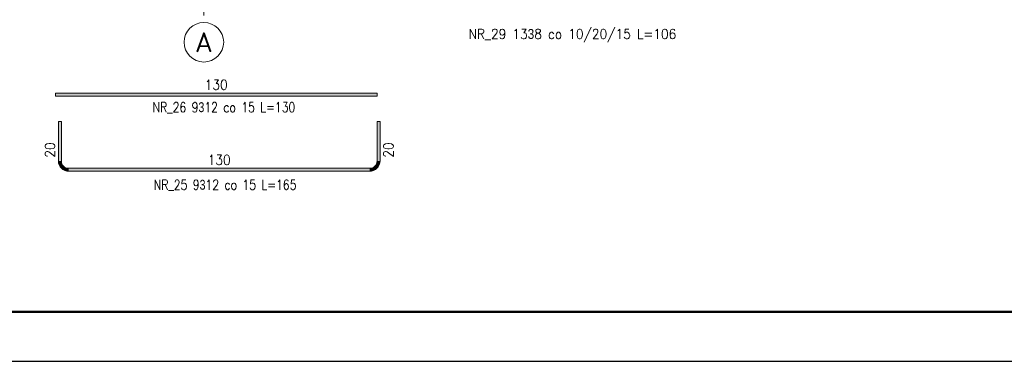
# Model space of a CAD drawing. Extents: x 291018 to 304753, y -113989 to -104075.
# Tile 2 of 12: x 293150 to 297130, y -113989 to -112606. Entities that reach past the tile are written whole.
import ezdxf

# ---------------------------------------------------------------- set-up
doc = ezdxf.new("R2010")
doc.units = 0
doc.header["$LTSCALE"] = 5
doc.header["$MEASUREMENT"] = 0
doc.linetypes.add('CENTER', pattern=[50.800000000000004, 31.75, -6.35, 6.35, -6.35])
doc.layers.add('_FORMATKA', color=8, linetype='Continuous', lineweight=15, plot=False)
for name, color, linetype, lineweight in [('_RAMKA', 7, 'Continuous', 35), ('AutoCAD_Structural_Detailing_pręt wyrzucony', 7, 'Continuous', 13), ('AutoCAD_Structural_Detailing_symbole graficzne', 7, 'Continuous', 13), ('PS_DIM', 4, 'Continuous', 13)]:
    doc.layers.add(name, color=color, linetype=linetype, lineweight=lineweight)
doc.styles.add('marta', font='simplex.shx', dxfattribs={"width": 0.8})
doc.styles.add('marta_B', font='isocpeur.ttf')
doc.styles.add('r-simplex', font='simplex.shx', dxfattribs={"width": 0.9})

# ---------------------------------------------------------------- blocks, each defined once
blk = doc.blocks.new('*U19')
at = {"layer": '_FORMATKA', "lineweight": -3}
blk.add_lwpolyline([(-650, 0), (0, 0), (0, 420.0000000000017), (-650, 420.0000000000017)], close=True, dxfattribs=at)
at = {"layer": '_RAMKA', "lineweight": -3, "const_width": 0.5}
blk.add_lwpolyline([(-620, 9.999999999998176), (-10, 10), (-10, 410.0000000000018), (-620, 410.0000000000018)], close=True, dxfattribs=at)

msp = doc.modelspace()

# ---------------------------------------------------------------- hatches: boundary and pattern name
at = {"layer": 'AutoCAD_Structural_Detailing_pręt wyrzucony'}
for points in [[(293294.7686715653, -112915.6944930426), (293294.7686715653, -112903.6944930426), (294594.7686715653, -112903.6944930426), (294594.7686715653, -112915.6944930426)], [(293306.7686715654, -113017.8385572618), (293318.7686715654, -113017.8385572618), (293318.7686715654, -113177.8385572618), (293306.7686715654, -113177.8385572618)], [(294606.7686715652, -113177.8385572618), (294594.7686715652, -113177.8385572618), (294594.7686715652, -113017.8385572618), (294606.7686715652, -113017.8385572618)], [(293348.7686715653, -113219.8385572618), (293348.7686715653, -113207.8385572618), (294564.7686715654, -113207.8385572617), (294564.7686715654, -113219.8385572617)]]:
    msp.add_hatch(color=6, dxfattribs=at).paths.add_polyline_path(points, flags=0)
h = msp.add_hatch(color=6, dxfattribs=at)
edge = h.paths.add_edge_path(flags=0)
edge.add_line((293306.7686715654, -113177.8385572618), (293318.7686715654, -113177.8385572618))
edge.add_arc((293348.7686715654, -113177.8385572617), 30, -179.9999999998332, -90.00000000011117)
edge.add_line((293348.7686715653, -113207.8385572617), (293348.7686715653, -113219.8385572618))
edge.add_arc((293348.7686715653, -113177.8385572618), 41.99999999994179, 540, 630, ccw=False)
h = msp.add_hatch(color=6, dxfattribs=at)
edge = h.paths.add_edge_path(flags=0)
edge.add_line((294564.7686715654, -113219.8385572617), (294564.7686715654, -113207.8385572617))
edge.add_arc((294564.7686715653, -113177.8385572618), 29.99999999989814, -89.99999999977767, -1.111667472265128e-10)
edge.add_line((294594.7686715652, -113177.8385572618), (294606.7686715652, -113177.8385572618))
edge.add_arc((294564.7686715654, -113177.8385572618), 41.99999999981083, 270, 360.00000000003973, ccw=False)

# ---------------------------------------------------------------- linework, layer by layer
at = {"layer": 'AutoCAD_Structural_Detailing_pręt wyrzucony', "color": 6}
for p, q in [((293294.7686715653, -112903.6944930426), (294594.7686715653, -112903.6944930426)), ((293294.7686715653, -112903.6944930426), (293294.7686715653, -112915.6944930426)), ((293294.7686715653, -112915.6944930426), (294594.7686715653, -112915.6944930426)), ((294594.7686715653, -112903.6944930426), (294594.7686715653, -112915.6944930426)), ((293306.7686715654, -113017.8385572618), (293306.7686715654, -113177.8385572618)), ((293318.7686715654, -113017.8385572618), (293306.7686715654, -113017.8385572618)), ((293318.7686715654, -113017.8385572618), (293318.7686715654, -113177.8385572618)), ((294594.7686715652, -113177.8385572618), (294594.7686715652, -113017.8385572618)), ((294594.7686715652, -113017.8385572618), (294606.7686715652, -113017.8385572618)), ((294606.7686715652, -113177.8385572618), (294606.7686715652, -113017.8385572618)), ((293348.7686715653, -113207.8385572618), (294564.7686715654, -113207.8385572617)), ((293348.7686715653, -113219.8385572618), (294564.7686715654, -113219.8385572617))]:
    msp.add_line(p, q, dxfattribs=at)
for centre, radius, start, end in [((293348.7686715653, -113177.8385572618), 41.99999999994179, 180, 270), ((293348.7686715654, -113177.8385572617), 30, 180.0000000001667, 269.9999999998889), ((294564.7686715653, -113177.8385572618), 29.99999999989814, 270.0000000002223, 359.9999999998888), ((294564.7686715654, -113177.8385572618), 41.99999999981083, 270, 3.973148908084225e-11)]:
    msp.add_arc(centre, radius, start, end, dxfattribs=at)
at = {"layer": 'AutoCAD_Structural_Detailing_symbole graficzne', "color": 5, "linetype": 'CENTER'}
msp.add_line((293894.7686715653, -107033.4686364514), (293894.7686715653, -112617.7001995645), dxfattribs=at)
at = {"layer": 'AutoCAD_Structural_Detailing_symbole graficzne', "color": 1, "linetype": 'Continuous', "lineweight": 18}
msp.add_circle((293894.7686715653, -112697.7001995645), 80, dxfattribs=at)

# ---------------------------------------------------------------- block references
at = {"layer": 'PS_DIM', "xscale": 20, "yscale": 20, "zscale": 20}
msp.add_blockref('*U19', (304138.3590899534, -113988.8242047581), dxfattribs=at)

# ---------------------------------------------------------------- texts
at = {"layer": 'AutoCAD_Structural_Detailing_pręt wyrzucony', "color": 3, "char_height": 40, "attachment_point": 5}
for s, insert, style in [('NR_29 13\\Fdiam;3\\Fsimplex.shx;8 co 10/20/15 L=106', (295384.2722622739, -112670.7722680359), 'r-simplex'), ('NR_26 9\\Fdiam;3\\Fsimplex.shx;12 co 15 L=130 ', (293975.802119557, -112962.3620544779), 'marta'), ('NR_25 9\\Fdiam;3\\Fsimplex.shx;12 co 15 L=165 ', (293980.6910483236, -113276.284045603), 'marta')]:
    msp.add_mtext(s, dxfattribs=dict(at, insert=insert, style=style))
at = {"layer": 'AutoCAD_Structural_Detailing_pręt wyrzucony', "color": 4, "char_height": 40, "attachment_point": 5, "style": 'r-simplex'}
for insert in [(293944.7686715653, -112869.6944930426), (293956.7686715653, -113173.8385572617)]:
    msp.add_mtext('130', dxfattribs=dict(at, insert=insert))
at = {"layer": 'AutoCAD_Structural_Detailing_pręt wyrzucony', "color": 4, "char_height": 40, "attachment_point": 5, "rotation": 90, "style": 'r-simplex'}
for insert in [(293272.7686715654, -113133.8385572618), (294640.7686715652, -113133.8385572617)]:
    msp.add_mtext('20', dxfattribs=dict(at, insert=insert))
at = {"layer": 'AutoCAD_Structural_Detailing_symbole graficzne', "color": 2, "insert": (293894.7686715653, -112697.7001995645), "char_height": 80, "attachment_point": 5, "style": 'marta_B'}
msp.add_mtext('A', dxfattribs=at)

doc.saveas('drawing.dxf')
